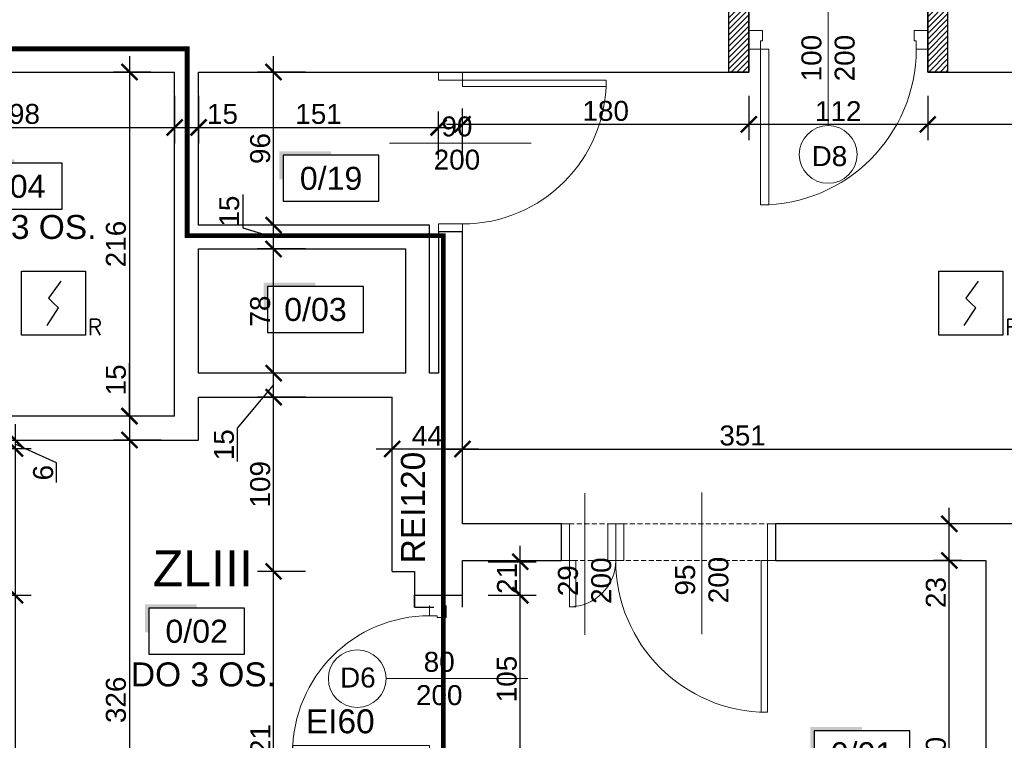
# Model space of a CAD drawing. Header units: millimetres. Extents: x 2709036 to 2756280, y 168165 to 192362.
# Tile 51 of 192: x 2714764 to 2715381, y 185955 to 186406. Entities that reach past the tile are written whole.
import ezdxf
from ezdxf.enums import TextEntityAlignment as Align

# ---------------------------------------------------------------- set-up
doc = ezdxf.new("R2010")
doc.units = ezdxf.units.MM
doc.header["$MEASUREMENT"] = 0
doc.linetypes.add('ACAD_ISO03W100', pattern=[30, 12, -18])
doc.linetypes.add('HIDDEN2', pattern=[4.7625, 3.175, -1.5875])
for name, color, linetype, lineweight in [('2DE_SPP_CZUJKI', 1, 'Continuous', 25), ('__MAZ_EKSP_PROJ', 3, 'Continuous', 0), ('__MAZ_LIKWIDACJE', 6, 'ACAD_ISO03W100', 30), ('__MAZ_OPIS_STOLARKA', 7, 'Continuous', 0), ('__MAZ_SCHODY', 7, 'Continuous', 0), ('__MAZ_STOLARKA DRZWIOWA ISTN', 7, 'Continuous', 9), ('__MAZ_STOLARKA DRZWIOWA NOWA', 7, 'Continuous', 9), ('__MAZ_WYMIARY', 7, 'Continuous', 9), ('__MAZ_ŚCIANY ISTNIEJĄCE', 7, 'Continuous', 30)]:
    doc.layers.add(name, color=color, linetype=linetype, lineweight=lineweight)
doc.layers.add('6 - OPISY', color=7, linetype='Continuous')
doc.styles.add('Arial', font='arial.ttf')
doc.styles.add('CP_ATTR', font='romans.shx')
doc.styles.add('Dimensions', font='arial.ttf')
doc.styles.get("Standard").update_dxf_attribs({"font": 'arial.ttf'})
doc.styles.add('styl1', font='arial.ttf')
doc.dimstyles.new('100', dxfattribs={"dimtxt": 10, "dimasz": 10, "dimexe": 18, "dimexo": 15, "dimgap": 9, "dimtad": 1, "dimdec": 1, "dimrnd": 0.5, "dimdsep": 46, "dimtxsty": 'Dimensions', "dimblk": 'ARCHTICK', "dimcen": 9, "dimdle": 10, "dimadec": 1, "dimazin": 2, "dimtfac": 1, "dimtdec": 4, "dimtofl": 0, "dimtmove": 2, "dimatfit": 3, "dimfxl": 1, "dimtolj": 1, "dimtzin": 0, "dimarcsym": 0})

# ---------------------------------------------------------------- blocks, each defined once
blk = doc.blocks.new('*U9')
at = {"ltscale": 10}
blk.add_hatch(color=256, dxfattribs=at).paths.add_polyline_path([(0, 26), (-25, 26), (-27, 26), (-27, 11.46), (-25, 11.46), (-25, 24), (0, 24)])
blk.add_lwpolyline([(-25, 0), (25, 0), (25, 24), (-25, 24)], close=True, dxfattribs=at)
at = {"layer": '6 - OPISY'}
for tag, p in [('NRPOM', (0, 6)), ('WYSPOM', (3.39, -15.66))]:
    blk.add_attdef(tag, text='', height=12, dxfattribs=at).set_placement(p, align=Align.CENTER)
blk = doc.blocks.new('_ArchTick')
at = {"color": 0, "linetype": 'ByBlock', "const_width": 0.15}
blk.add_lwpolyline([(-0.5, -0.5), (0.5, 0.5)], dxfattribs=at)
blk = doc.blocks.new('*D253')
at = {"layer": '__MAZ_WYMIARY', "color": 0, "lineweight": -2}
for p, q in [((2715346.74, 185807.55), (2715346.74, 186077.55)), ((2715354.68, 186067.55), (2715336.74, 186067.55)), ((2715354.68, 185817.55), (2715336.74, 185817.55))]:
    blk.add_line(p, q, dxfattribs=at)
at = {"layer": 'Defpoints', "color": 0, "lineweight": 30}
for p in [(2715346.74, 186067.55), (2715369.68, 186067.55), (2715369.68, 185817.55)]:
    blk.add_point(p, dxfattribs=at)
at = {"layer": '__MAZ_WYMIARY', "color": 0, "lineweight": -2, "xscale": 10, "yscale": 10, "zscale": 10}
for p, rotation in [((2715346.74, 186067.55), 90), ((2715346.74, 185817.55), 270)]:
    blk.add_blockref('_ArchTick', p, dxfattribs=dict(at, rotation=rotation))
at = {"layer": '__MAZ_WYMIARY', "color": 0, "lineweight": 5, "insert": (2715338.36, 185942.55), "char_height": 12.5, "attachment_point": 5, "rotation": 90, "style": 'Arial'}
blk.add_mtext('\\A1;250', dxfattribs=at)
blk = doc.blocks.new('*D254')
at = {"layer": '__MAZ_WYMIARY', "color": 0, "lineweight": -2}
for p, q in [((2715346.74, 186057.55), (2715346.74, 186100.55)), ((2715354.68, 186090.55), (2715336.74, 186090.55)), ((2715354.68, 186067.55), (2715336.74, 186067.55))]:
    blk.add_line(p, q, dxfattribs=at)
at = {"layer": 'Defpoints', "color": 0, "lineweight": 30}
for p in [(2715346.74, 186090.55), (2715369.68, 186090.55), (2715369.68, 186067.55)]:
    blk.add_point(p, dxfattribs=at)
at = {"layer": '__MAZ_WYMIARY', "color": 0, "lineweight": -2, "xscale": 10, "yscale": 10, "zscale": 10}
for p, rotation in [((2715346.74, 186090.55), 90), ((2715346.74, 186067.55), 270)]:
    blk.add_blockref('_ArchTick', p, dxfattribs=dict(at, rotation=rotation))
at = {"layer": '__MAZ_WYMIARY', "color": 0, "lineweight": 5, "insert": (2715338.35, 186047.5), "char_height": 12.5, "attachment_point": 5, "rotation": 90, "style": 'Arial'}
blk.add_mtext('\\A1;23', dxfattribs=at)
blk = doc.blocks.new('*D267')
at = {"layer": '__MAZ_WYMIARY', "color": 0, "lineweight": -2}
for p, q in [((2715041.83, 186117.42), (2715041.83, 186147.42)), ((2715392.68, 186117.42), (2715392.68, 186147.42)), ((2715031.83, 186137.42), (2715402.68, 186137.42))]:
    blk.add_line(p, q, dxfattribs=at)
at = {"layer": 'Defpoints', "color": 0, "lineweight": 30}
for p in [(2715392.68, 186137.42), (2715041.83, 186090.55), (2715392.68, 186090.55)]:
    blk.add_point(p, dxfattribs=at)
at = {"layer": '__MAZ_WYMIARY', "color": 0, "lineweight": -2, "xscale": 10, "yscale": 10, "zscale": 10, "rotation": 180}
blk.add_blockref('_ArchTick', (2715041.83, 186137.42), dxfattribs=at)
at = {"layer": '__MAZ_WYMIARY', "color": 0, "lineweight": -2, "xscale": 10, "yscale": 10, "zscale": 10}
blk.add_blockref('_ArchTick', (2715392.68, 186137.42), dxfattribs=at)
at = {"layer": '__MAZ_WYMIARY', "color": 0, "lineweight": 5, "insert": (2715217.26, 186145.81), "char_height": 12.5, "attachment_point": 5, "style": 'Arial'}
blk.add_mtext('\\A1;351', dxfattribs=at)
blk = doc.blocks.new('*D298')
at = {"layer": '__MAZ_WYMIARY', "color": 0, "lineweight": -2}
for p, q in [((2714923.49, 185830.37), (2714923.49, 186070.77)), ((2714943.49, 186060.77), (2714913.49, 186060.77)), ((2714943.49, 185840.37), (2714913.49, 185840.37))]:
    blk.add_line(p, q, dxfattribs=at)
at = {"layer": 'Defpoints', "color": 0, "lineweight": 30}
for p in [(2714923.49, 186060.77), (2715011.83, 186060.77), (2715011.83, 185840.37)]:
    blk.add_point(p, dxfattribs=at)
at = {"layer": '__MAZ_WYMIARY', "color": 0, "lineweight": -2, "xscale": 10, "yscale": 10, "zscale": 10}
for p, rotation in [((2714923.49, 186060.77), 90), ((2714923.49, 185840.37), 270)]:
    blk.add_blockref('_ArchTick', p, dxfattribs=dict(at, rotation=rotation))
at = {"layer": '__MAZ_WYMIARY', "color": 0, "lineweight": 5, "insert": (2714915.22, 185950.57), "char_height": 12.5, "attachment_point": 5, "rotation": 90, "style": 'Arial'}
blk.add_mtext('\\A1;221', dxfattribs=at)
blk = doc.blocks.new('*D299')
at = {"layer": '__MAZ_WYMIARY', "color": 0, "lineweight": -2}
for p, q in [((2714923.49, 186050.77), (2714923.49, 186179.9)), ((2714943.49, 186169.9), (2714913.49, 186169.9)), ((2714943.49, 186060.77), (2714913.49, 186060.77))]:
    blk.add_line(p, q, dxfattribs=at)
at = {"layer": 'Defpoints', "color": 0, "lineweight": 30}
for p in [(2714923.49, 186169.9), (2714997.76, 186169.9), (2714997.76, 186060.77)]:
    blk.add_point(p, dxfattribs=at)
at = {"layer": '__MAZ_WYMIARY', "color": 0, "lineweight": -2, "xscale": 10, "yscale": 10, "zscale": 10}
for p, rotation in [((2714923.49, 186169.9), 90), ((2714923.49, 186060.77), 270)]:
    blk.add_blockref('_ArchTick', p, dxfattribs=dict(at, rotation=rotation))
at = {"layer": '__MAZ_WYMIARY', "color": 0, "lineweight": 5, "insert": (2714915.11, 186115.33), "char_height": 12.5, "attachment_point": 5, "rotation": 90, "style": 'Arial'}
blk.add_mtext('\\A1;109', dxfattribs=at)
blk = doc.blocks.new('*D300')
at = {"layer": '__MAZ_WYMIARY', "color": 0, "lineweight": -2}
for p, q in [((2714923.49, 186159.9), (2714923.49, 186194.9)), ((2714943.49, 186184.9), (2714913.49, 186184.9)), ((2714900.82, 186150.49), (2714923.49, 186177.4)), ((2714943.49, 186169.9), (2714913.49, 186169.9)), ((2714900.82, 186129.67), (2714900.82, 186150.49))]:
    blk.add_line(p, q, dxfattribs=at)
at = {"layer": 'Defpoints', "color": 0, "lineweight": 30}
for p in [(2714923.49, 186184.9), (2714997.76, 186184.9), (2714997.76, 186169.9)]:
    blk.add_point(p, dxfattribs=at)
at = {"layer": '__MAZ_WYMIARY', "color": 0, "lineweight": -2, "xscale": 10, "yscale": 10, "zscale": 10}
for p, rotation in [((2714923.49, 186184.9), 90), ((2714923.49, 186169.9), 270)]:
    blk.add_blockref('_ArchTick', p, dxfattribs=dict(at, rotation=rotation))
at = {"layer": '__MAZ_WYMIARY', "color": 0, "lineweight": 5, "insert": (2714892.44, 186140.08), "char_height": 12.5, "attachment_point": 5, "rotation": 90, "style": 'Arial'}
blk.add_mtext('\\A1;15', dxfattribs=at)
blk = doc.blocks.new('*D301')
at = {"layer": '__MAZ_WYMIARY', "color": 0, "lineweight": -2}
for p, q in [((2714923.49, 186174.9), (2714923.49, 186272.7)), ((2714943.49, 186262.7), (2714913.49, 186262.7)), ((2714943.49, 186184.9), (2714913.49, 186184.9))]:
    blk.add_line(p, q, dxfattribs=at)
at = {"layer": 'Defpoints', "color": 0, "lineweight": 30}
for p in [(2714923.49, 186262.7), (2715006.09, 186262.7), (2715006.09, 186184.9)]:
    blk.add_point(p, dxfattribs=at)
at = {"layer": '__MAZ_WYMIARY', "color": 0, "lineweight": -2, "xscale": 10, "yscale": 10, "zscale": 10}
for p, rotation in [((2714923.49, 186262.7), 90), ((2714923.49, 186184.9), 270)]:
    blk.add_blockref('_ArchTick', p, dxfattribs=dict(at, rotation=rotation))
at = {"layer": '__MAZ_WYMIARY', "color": 0, "lineweight": 5, "insert": (2714915.11, 186223.8), "char_height": 12.5, "attachment_point": 5, "rotation": 90, "style": 'Arial'}
blk.add_mtext('\\A1;78', dxfattribs=at)
blk = doc.blocks.new('*D302')
at = {"layer": '__MAZ_WYMIARY', "color": 0, "lineweight": -2}
for p, q in [((2714904.11, 186296.83), (2714904.11, 186276.01)), ((2714923.49, 186252.7), (2714923.49, 186287.7)), ((2714904.11, 186276.01), (2714923.49, 186270.2)), ((2714943.49, 186277.7), (2714913.49, 186277.7)), ((2714943.49, 186262.7), (2714913.49, 186262.7))]:
    blk.add_line(p, q, dxfattribs=at)
at = {"layer": 'Defpoints', "color": 0, "lineweight": 30}
for p in [(2714923.49, 186277.7), (2714987.03, 186277.7), (2714987.03, 186262.7)]:
    blk.add_point(p, dxfattribs=at)
at = {"layer": '__MAZ_WYMIARY', "color": 0, "lineweight": -2, "xscale": 10, "yscale": 10, "zscale": 10}
for p, rotation in [((2714923.49, 186277.7), 90), ((2714923.49, 186262.7), 270)]:
    blk.add_blockref('_ArchTick', p, dxfattribs=dict(at, rotation=rotation))
at = {"layer": '__MAZ_WYMIARY', "color": 0, "lineweight": 5, "insert": (2714895.73, 186286.42), "char_height": 12.5, "attachment_point": 5, "rotation": 90, "style": 'Arial'}
blk.add_mtext('\\A1;15', dxfattribs=at)
blk = doc.blocks.new('*D303')
at = {"layer": '__MAZ_WYMIARY', "color": 0, "lineweight": -2}
for p, q in [((2714923.49, 186267.7), (2714923.49, 186383.55)), ((2714943.49, 186373.55), (2714913.49, 186373.55)), ((2714943.49, 186277.7), (2714913.49, 186277.7))]:
    blk.add_line(p, q, dxfattribs=at)
at = {"layer": 'Defpoints', "color": 0, "lineweight": 30}
for p in [(2714923.49, 186373.55), (2715021.09, 186373.55), (2715021.09, 186277.7)]:
    blk.add_point(p, dxfattribs=at)
at = {"layer": '__MAZ_WYMIARY', "color": 0, "lineweight": -2, "xscale": 10, "yscale": 10, "zscale": 10}
for p, rotation in [((2714923.49, 186373.55), 90), ((2714923.49, 186277.7), 270)]:
    blk.add_blockref('_ArchTick', p, dxfattribs=dict(at, rotation=rotation))
at = {"layer": '__MAZ_WYMIARY', "color": 0, "lineweight": 5, "insert": (2714915.11, 186325.62), "char_height": 12.5, "attachment_point": 5, "rotation": 90, "style": 'Arial'}
blk.add_mtext('\\A1;96', dxfattribs=at)
blk = doc.blocks.new('*D305')
at = {"layer": '__MAZ_WYMIARY', "color": 0, "lineweight": -2}
for p, q in [((2714997.76, 186117.42), (2714997.76, 186147.42)), ((2715041.83, 186117.42), (2715041.83, 186147.42)), ((2715051.83, 186137.42), (2714987.76, 186137.42))]:
    blk.add_line(p, q, dxfattribs=at)
at = {"layer": 'Defpoints', "color": 0, "lineweight": 30}
for p in [(2714997.76, 186137.42), (2714997.76, 186090.55), (2715041.83, 186090.55)]:
    blk.add_point(p, dxfattribs=at)
at = {"layer": '__MAZ_WYMIARY', "color": 0, "lineweight": -2, "xscale": 10, "yscale": 10, "zscale": 10, "rotation": 180}
blk.add_blockref('_ArchTick', (2714997.76, 186137.42), dxfattribs=at)
at = {"layer": '__MAZ_WYMIARY', "color": 0, "lineweight": -2, "xscale": 10, "yscale": 10, "zscale": 10}
blk.add_blockref('_ArchTick', (2715041.83, 186137.42), dxfattribs=at)
at = {"layer": '__MAZ_WYMIARY', "color": 0, "lineweight": 5, "insert": (2715019.79, 186145.67), "char_height": 12.5, "attachment_point": 5, "style": 'Arial'}
blk.add_mtext('\\A1;44', dxfattribs=at)
blk = doc.blocks.new('*D306')
at = {"layer": '__MAZ_WYMIARY', "color": 0, "lineweight": -2}
for p, q in [((2714833.15, 186383.55), (2714833.15, 186148.05)), ((2714846.49, 186373.55), (2714823.15, 186373.55)), ((2714846.49, 186158.05), (2714823.15, 186158.05))]:
    blk.add_line(p, q, dxfattribs=at)
at = {"layer": 'Defpoints', "color": 0, "lineweight": 30}
for p in [(2714861.49, 186373.55), (2714833.15, 186158.05), (2714861.49, 186158.05)]:
    blk.add_point(p, dxfattribs=at)
at = {"layer": '__MAZ_WYMIARY', "color": 0, "lineweight": -2, "xscale": 10, "yscale": 10, "zscale": 10}
for p, rotation in [((2714833.15, 186373.55), 90), ((2714833.15, 186158.05), 270)]:
    blk.add_blockref('_ArchTick', p, dxfattribs=dict(at, rotation=rotation))
at = {"layer": '__MAZ_WYMIARY', "color": 0, "lineweight": 5, "insert": (2714824.76, 186265.8), "char_height": 12.5, "attachment_point": 5, "rotation": 90, "style": 'Arial'}
blk.add_mtext('\\A1;216', dxfattribs=at)
blk = doc.blocks.new('*D307')
at = {"layer": '__MAZ_WYMIARY', "color": 0, "lineweight": -2}
for p, q in [((2714833.15, 186158.05), (2714833.15, 186191.12)), ((2714833.15, 186168.05), (2714833.15, 186133.05)), ((2714846.49, 186158.05), (2714823.15, 186158.05)), ((2714846.49, 186143.05), (2714823.15, 186143.05))]:
    blk.add_line(p, q, dxfattribs=at)
at = {"layer": 'Defpoints', "color": 0, "lineweight": 30}
for p in [(2714861.49, 186158.05), (2714833.15, 186143.05), (2714861.49, 186143.05)]:
    blk.add_point(p, dxfattribs=at)
at = {"layer": '__MAZ_WYMIARY', "color": 0, "lineweight": -2, "xscale": 10, "yscale": 10, "zscale": 10}
for p, rotation in [((2714833.15, 186158.05), 90), ((2714833.15, 186143.05), 270)]:
    blk.add_blockref('_ArchTick', p, dxfattribs=dict(at, rotation=rotation))
at = {"layer": '__MAZ_WYMIARY', "color": 0, "lineweight": 5, "insert": (2714824.76, 186180.71), "char_height": 12.5, "attachment_point": 5, "rotation": 90, "style": 'Arial'}
blk.add_mtext('\\A1;15', dxfattribs=at)
blk = doc.blocks.new('*D308')
at = {"layer": '__MAZ_WYMIARY', "color": 0, "lineweight": -2}
for p, q in [((2714833.15, 186153.05), (2714833.15, 185807.55)), ((2714853.15, 186143.05), (2714823.15, 186143.05)), ((2714853.15, 185817.55), (2714823.15, 185817.55))]:
    blk.add_line(p, q, dxfattribs=at)
at = {"layer": 'Defpoints', "color": 0, "lineweight": 30}
for p in [(2714876.49, 186143.05), (2714833.15, 185817.55), (2714876.49, 185817.55)]:
    blk.add_point(p, dxfattribs=at)
at = {"layer": '__MAZ_WYMIARY', "color": 0, "lineweight": -2, "xscale": 10, "yscale": 10, "zscale": 10}
for p, rotation in [((2714833.15, 186143.05), 90), ((2714833.15, 185817.55), 270)]:
    blk.add_blockref('_ArchTick', p, dxfattribs=dict(at, rotation=rotation))
at = {"layer": '__MAZ_WYMIARY', "color": 0, "lineweight": 5, "insert": (2714824.76, 185980.3), "char_height": 12.5, "attachment_point": 5, "rotation": 90, "style": 'Arial'}
blk.add_mtext('\\A1;326', dxfattribs=at)
blk = doc.blocks.new('*D316')
at = {"layer": '__MAZ_WYMIARY', "color": 0, "lineweight": -2}
for p, q in [((2714663.68, 186358.55), (2714663.68, 186328.84)), ((2714861.49, 186358.55), (2714861.49, 186328.84)), ((2714653.68, 186338.84), (2714871.49, 186338.84))]:
    blk.add_line(p, q, dxfattribs=at)
at = {"layer": 'Defpoints', "color": 0, "lineweight": 30}
for p in [(2714663.68, 186373.55), (2714861.49, 186373.55), (2714861.49, 186338.84)]:
    blk.add_point(p, dxfattribs=at)
at = {"layer": '__MAZ_WYMIARY', "color": 0, "lineweight": -2, "xscale": 10, "yscale": 10, "zscale": 10, "rotation": 180}
blk.add_blockref('_ArchTick', (2714663.68, 186338.84), dxfattribs=at)
at = {"layer": '__MAZ_WYMIARY', "color": 0, "lineweight": -2, "xscale": 10, "yscale": 10, "zscale": 10}
blk.add_blockref('_ArchTick', (2714861.49, 186338.84), dxfattribs=at)
at = {"layer": '__MAZ_WYMIARY', "color": 0, "lineweight": 5, "insert": (2714762.59, 186347.22), "char_height": 12.5, "attachment_point": 5, "style": 'Arial'}
blk.add_mtext('\\A1;198', dxfattribs=at)
blk = doc.blocks.new('*D317')
at = {"layer": '__MAZ_WYMIARY', "color": 0, "lineweight": -2}
for p, q in [((2714861.49, 186358.49), (2714861.49, 186328.84)), ((2714876.49, 186358.55), (2714876.49, 186328.84)), ((2714851.49, 186338.84), (2714886.49, 186338.84))]:
    blk.add_line(p, q, dxfattribs=at)
at = {"layer": 'Defpoints', "color": 0, "lineweight": 30}
for p in [(2714861.49, 186373.49), (2714876.49, 186373.55), (2714876.49, 186338.84)]:
    blk.add_point(p, dxfattribs=at)
at = {"layer": '__MAZ_WYMIARY', "color": 0, "lineweight": -2, "xscale": 10, "yscale": 10, "zscale": 10, "rotation": 180}
blk.add_blockref('_ArchTick', (2714861.49, 186338.84), dxfattribs=at)
at = {"layer": '__MAZ_WYMIARY', "color": 0, "lineweight": -2, "xscale": 10, "yscale": 10, "zscale": 10}
blk.add_blockref('_ArchTick', (2714876.49, 186338.84), dxfattribs=at)
at = {"layer": '__MAZ_WYMIARY', "color": 0, "lineweight": 5, "insert": (2714891.48, 186347.22), "char_height": 12.5, "attachment_point": 5, "style": 'Arial'}
blk.add_mtext('\\A1;15', dxfattribs=at)
blk = doc.blocks.new('*D318')
at = {"layer": '__MAZ_WYMIARY', "color": 0, "lineweight": -2}
for p, q in [((2714876.49, 186358.55), (2714876.49, 186328.84)), ((2715026.83, 186318.84), (2715026.83, 186348.84)), ((2714866.49, 186338.84), (2715036.83, 186338.84))]:
    blk.add_line(p, q, dxfattribs=at)
at = {"layer": 'Defpoints', "color": 0, "lineweight": 30}
for p in [(2714876.49, 186373.55), (2715026.83, 186338.84), (2715026.83, 186273.4)]:
    blk.add_point(p, dxfattribs=at)
at = {"layer": '__MAZ_WYMIARY', "color": 0, "lineweight": -2, "xscale": 10, "yscale": 10, "zscale": 10, "rotation": 180}
blk.add_blockref('_ArchTick', (2714876.49, 186338.84), dxfattribs=at)
at = {"layer": '__MAZ_WYMIARY', "color": 0, "lineweight": -2, "xscale": 10, "yscale": 10, "zscale": 10}
blk.add_blockref('_ArchTick', (2715026.83, 186338.84), dxfattribs=at)
at = {"layer": '__MAZ_WYMIARY', "color": 0, "lineweight": 5, "insert": (2714951.66, 186347.22), "char_height": 12.5, "attachment_point": 5, "style": 'Arial'}
blk.add_mtext('\\A1;151', dxfattribs=at)
blk = doc.blocks.new('*D657')
at = {"layer": '__MAZ_WYMIARY', "color": 0, "lineweight": -2}
for p, q in [((2714761.53, 186153.05), (2714761.53, 186127.78)), ((2714741.53, 186143.05), (2714771.53, 186143.05)), ((2714787.53, 186128.71), (2714761.53, 186140.41)), ((2714741.53, 186137.78), (2714771.53, 186137.78)), ((2714787.53, 186116.46), (2714787.53, 186128.71))]:
    blk.add_line(p, q, dxfattribs=at)
at = {"layer": 'Defpoints', "color": 0, "lineweight": 30}
for p in [(2714663.68, 186143.05), (2714663.68, 186137.78), (2714761.53, 186137.78)]:
    blk.add_point(p, dxfattribs=at)
at = {"layer": '__MAZ_WYMIARY', "color": 0, "lineweight": -2, "xscale": 10, "yscale": 10, "zscale": 10}
for p, rotation in [((2714761.53, 186143.05), 90), ((2714761.53, 186137.78), 270)]:
    blk.add_blockref('_ArchTick', p, dxfattribs=dict(at, rotation=rotation))
at = {"layer": '__MAZ_WYMIARY', "color": 0, "lineweight": 5, "insert": (2714779.15, 186122.58), "char_height": 12.5, "attachment_point": 5, "rotation": 90, "style": 'Arial'}
blk.add_mtext('\\A1;6', dxfattribs=at)
blk = doc.blocks.new('*D658')
at = {"layer": '__MAZ_WYMIARY', "color": 0, "lineweight": -2}
for p, q in [((2714761.53, 186147.78), (2714761.53, 186035.78)), ((2714741.53, 186137.78), (2714771.53, 186137.78)), ((2714741.53, 186045.78), (2714771.53, 186045.78))]:
    blk.add_line(p, q, dxfattribs=at)
at = {"layer": 'Defpoints', "color": 0, "lineweight": 30}
for p in [(2714663.68, 186137.78), (2714663.68, 186045.78), (2714761.53, 186045.78)]:
    blk.add_point(p, dxfattribs=at)
at = {"layer": '__MAZ_WYMIARY', "color": 0, "lineweight": -2, "xscale": 10, "yscale": 10, "zscale": 10}
for p, rotation in [((2714761.53, 186137.78), 90), ((2714761.53, 186045.78), 270)]:
    blk.add_blockref('_ArchTick', p, dxfattribs=dict(at, rotation=rotation))
at = {"layer": '__MAZ_WYMIARY', "color": 0, "lineweight": 5, "insert": (2714753.15, 186091.78), "char_height": 12.5, "attachment_point": 5, "rotation": 90, "style": 'Arial'}
blk.add_mtext('\\A1;92', dxfattribs=at)
blk = doc.blocks.new('*D659')
at = {"layer": '__MAZ_WYMIARY', "color": 0, "lineweight": -2}
for p, q in [((2714761.53, 186055.78), (2714761.53, 185807.55)), ((2714741.53, 186045.78), (2714771.53, 186045.78)), ((2714741.53, 185817.55), (2714771.53, 185817.55))]:
    blk.add_line(p, q, dxfattribs=at)
at = {"layer": 'Defpoints', "color": 0, "lineweight": 30}
for p in [(2714663.68, 186045.78), (2714663.68, 185817.55), (2714761.53, 185817.55)]:
    blk.add_point(p, dxfattribs=at)
at = {"layer": '__MAZ_WYMIARY', "color": 0, "lineweight": -2, "xscale": 10, "yscale": 10, "zscale": 10}
for p, rotation in [((2714761.53, 186045.78), 90), ((2714761.53, 185817.55), 270)]:
    blk.add_blockref('_ArchTick', p, dxfattribs=dict(at, rotation=rotation))
at = {"layer": '__MAZ_WYMIARY', "color": 0, "lineweight": 5, "insert": (2714753.15, 185931.66), "char_height": 12.5, "attachment_point": 5, "rotation": 90, "style": 'Arial'}
blk.add_mtext('\\A1;228', dxfattribs=at)
blk = doc.blocks.new('*D669')
at = {"layer": '__MAZ_WYMIARY', "color": 0, "lineweight": -2}
for p, q in [((2715077.95, 185930.83), (2715077.95, 186055.83)), ((2715057.95, 186045.83), (2715087.95, 186045.83)), ((2715057.95, 185940.83), (2715087.95, 185940.83))]:
    blk.add_line(p, q, dxfattribs=at)
at = {"layer": 'Defpoints', "color": 0, "lineweight": 30}
for p in [(2715041.83, 186045.83), (2715077.95, 186045.83), (2715041.83, 185940.83)]:
    blk.add_point(p, dxfattribs=at)
at = {"layer": '__MAZ_WYMIARY', "color": 0, "lineweight": -2, "xscale": 10, "yscale": 10, "zscale": 10}
for p, rotation in [((2715077.95, 186045.83), 90), ((2715077.95, 185940.83), 270)]:
    blk.add_blockref('_ArchTick', p, dxfattribs=dict(at, rotation=rotation))
at = {"layer": '__MAZ_WYMIARY', "color": 0, "lineweight": 5, "insert": (2715069.57, 185993.33), "char_height": 12.5, "attachment_point": 5, "rotation": 90, "style": 'Arial'}
blk.add_mtext('\\A1;105', dxfattribs=at)
blk = doc.blocks.new('*D670')
at = {"layer": '__MAZ_WYMIARY', "color": 0, "lineweight": -2}
for p, q in [((2715077.95, 186035.83), (2715077.95, 186076.77)), ((2715057.95, 186066.77), (2715087.95, 186066.77)), ((2715057.95, 186045.83), (2715087.95, 186045.83))]:
    blk.add_line(p, q, dxfattribs=at)
at = {"layer": 'Defpoints', "color": 0, "lineweight": 30}
for p in [(2715041.83, 186066.77), (2715077.95, 186066.77), (2715041.83, 186045.83)]:
    blk.add_point(p, dxfattribs=at)
at = {"layer": '__MAZ_WYMIARY', "color": 0, "lineweight": -2, "xscale": 10, "yscale": 10, "zscale": 10}
for p, rotation in [((2715077.95, 186066.77), 90), ((2715077.95, 186045.83), 270)]:
    blk.add_blockref('_ArchTick', p, dxfattribs=dict(at, rotation=rotation))
at = {"layer": '__MAZ_WYMIARY', "color": 0, "lineweight": 5, "insert": (2715069.67, 186056.3), "char_height": 12.5, "attachment_point": 5, "rotation": 90, "style": 'Arial'}
blk.add_mtext('\\A1;21', dxfattribs=at)
blk = doc.blocks.new('90')
at = {"color": 0, "linetype": 'Continuous', "lineweight": 5}
for p, q in [((30102.84, -38884.85), (30102.84, -38878.44)), ((30113.27, -38878.44), (30113.27, -38885.98)), ((30107.55, -38884.85), (30102.84, -38884.85)), ((30107.55, -38885.98), (30107.55, -38884.85)), ((30113.27, -38885.98), (30107.55, -38885.98)), ((30015.67, -38967.31), (30015.67, -38972.02)), ((30102.84, -38967.31), (30015.67, -38967.31)), ((30015.67, -38967.31), (30015.67, -38972.02)), ((30102.84, -38972.02), (30102.84, -38967.31)), ((30015.67, -38972.02), (30102.84, -38972.02)), ((30102.84, -38978.44), (30102.84, -38972.02)), ((30102.84, -38972.02), (30107.55, -38972.02)), ((30107.55, -38972.02), (30107.55, -38970.89)), ((30107.55, -38970.89), (30113.27, -38970.89)), ((30113.27, -38970.89), (30113.27, -38978.44))]:
    blk.add_line(p, q, dxfattribs=at)
blk.add_arc((30102.84, -38972.02), 87.17, 90, 180, dxfattribs=at)
blk = doc.blocks.new('*D695')
at = {"layer": '__MAZ_WYMIARY', "color": 0, "lineweight": -2}
for p, q in [((2715333.18, 186358.55), (2715333.18, 186330.76)), ((2715917.18, 186358.55), (2715917.18, 186330.76)), ((2715927.18, 186340.76), (2715323.18, 186340.76))]:
    blk.add_line(p, q, dxfattribs=at)
at = {"layer": 'Defpoints', "color": 0, "lineweight": 30}
for p in [(2715333.18, 186373.55), (2715917.18, 186373.55), (2715333.18, 186340.76)]:
    blk.add_point(p, dxfattribs=at)
at = {"layer": '__MAZ_WYMIARY', "color": 0, "lineweight": -2, "xscale": 10, "yscale": 10, "zscale": 10, "rotation": 180}
blk.add_blockref('_ArchTick', (2715333.18, 186340.76), dxfattribs=at)
at = {"layer": '__MAZ_WYMIARY', "color": 0, "lineweight": -2, "xscale": 10, "yscale": 10, "zscale": 10}
blk.add_blockref('_ArchTick', (2715917.18, 186340.76), dxfattribs=at)
at = {"layer": '__MAZ_WYMIARY', "color": 0, "lineweight": 5, "insert": (2715625.18, 186349.14), "char_height": 12.5, "attachment_point": 5, "style": 'Arial'}
blk.add_mtext('\\A1;584', dxfattribs=at)
blk = doc.blocks.new('*D696')
at = {"layer": '__MAZ_WYMIARY', "color": 0, "lineweight": -2}
for p, q in [((2715221.18, 186358.55), (2715221.18, 186330.76)), ((2715333.18, 186358.55), (2715333.18, 186330.76)), ((2715343.18, 186340.76), (2715211.18, 186340.76))]:
    blk.add_line(p, q, dxfattribs=at)
at = {"layer": 'Defpoints', "color": 0, "lineweight": 30}
for p in [(2715221.18, 186373.55), (2715333.18, 186373.55), (2715221.18, 186340.76)]:
    blk.add_point(p, dxfattribs=at)
at = {"layer": '__MAZ_WYMIARY', "color": 0, "lineweight": -2, "xscale": 10, "yscale": 10, "zscale": 10, "rotation": 180}
blk.add_blockref('_ArchTick', (2715221.18, 186340.76), dxfattribs=at)
at = {"layer": '__MAZ_WYMIARY', "color": 0, "lineweight": -2, "xscale": 10, "yscale": 10, "zscale": 10}
blk.add_blockref('_ArchTick', (2715333.18, 186340.76), dxfattribs=at)
at = {"layer": '__MAZ_WYMIARY', "color": 0, "lineweight": 5, "insert": (2715277.18, 186349.04), "char_height": 12.5, "attachment_point": 5, "style": 'Arial'}
blk.add_mtext('\\A1;112', dxfattribs=at)
blk = doc.blocks.new('*D697')
at = {"layer": '__MAZ_WYMIARY', "color": 0, "lineweight": -2}
for p, q in [((2715221.18, 186358.55), (2715221.18, 186330.76)), ((2715041.83, 186320.76), (2715041.83, 186350.76)), ((2715231.18, 186340.76), (2715031.83, 186340.76))]:
    blk.add_line(p, q, dxfattribs=at)
at = {"layer": 'Defpoints', "color": 0, "lineweight": 30}
for p in [(2715221.18, 186373.55), (2715041.83, 186340.76), (2715041.83, 186273.4)]:
    blk.add_point(p, dxfattribs=at)
at = {"layer": '__MAZ_WYMIARY', "color": 0, "lineweight": -2, "xscale": 10, "yscale": 10, "zscale": 10, "rotation": 180}
blk.add_blockref('_ArchTick', (2715041.83, 186340.76), dxfattribs=at)
at = {"layer": '__MAZ_WYMIARY', "color": 0, "lineweight": -2, "xscale": 10, "yscale": 10, "zscale": 10}
blk.add_blockref('_ArchTick', (2715221.18, 186340.76), dxfattribs=at)
at = {"layer": '__MAZ_WYMIARY', "color": 0, "lineweight": 5, "insert": (2715131.51, 186349.14), "char_height": 12.5, "attachment_point": 5, "style": 'Arial'}
blk.add_mtext('\\A1;180', dxfattribs=at)
blk = doc.blocks.new('CPEL_2782')
for p, q in [((0.092, 0.275), (-0.061, 0.061)), ((-0.061, 0.061), (0, 0)), ((0.063, -0.059), (0, 0)), ((-0.081, -0.278), (0.063, -0.059))]:
    blk.add_line(p, q)
blk.add_lwpolyline([(-0.4, 0.4), (0.4, 0.4), (0.4, -0.4), (-0.4, -0.4)], close=True)
at = {"linetype": 'ByBlock', "style": 'CP_ATTR', "flags": 9}
for tag, p in [('NAME', (-0.092, -0.018)), ('GROUP', (-0.092, -0.018)), ('NUMBER', (-0.092, -0.018)), ('PRODUCER', (-0.092, -0.018)), ('ARTICLE', (-0.092, -0.018)), ('CHARACTER', (-0.092, -0.018)), ('VOLTAGE', (-0.092, -0.019)), ('WEIGHT', (-0.092, -0.018)), ('OTHER', (-0.092, -0.018)), ('PN', (-0.092, -0.018)), ('TEMPERATURE', (-0.092, -0.018)), ('FLOW', (-0.092, -0.018)), ('PRODUCT-TYPE', (-0.092, -0.019)), ('ORDER-NO', (-0.092, -0.019)), ('POWER', (-0.092, -0.019)), ('QUANTITY', (-0.092, -0.019)), ('EQUIPMENT', (-0.092, -0.019)), ('DN', (-0.091, -0.019)), ('PRICE', (-0.091, -0.019))]:
    blk.add_attdef(tag, text='', height=0.00005, dxfattribs=at).set_placement(p, align=Align.MIDDLE_LEFT)
at = {"style": 'CP_ATTR', "flags": 12}
blk.add_attdef('n', text='', height=0.2, dxfattribs=at).set_placement((0.431, -0.3), align=Align.MIDDLE_LEFT)
blk = doc.blocks.new('zw$786E')
at = {"layer": '2DE_SPP_CZUJKI'}
blk.add_lwpolyline([(0, 40), (40, 40), (40, 0), (0, 0)], close=True, dxfattribs=at)
blk.add_lwpolyline([(0, 40), (40, 40), (40, 0), (0, 0)], close=True, dxfattribs=at)
at = {"layer": '2DE_SPP_CZUJKI', "xscale": 50, "yscale": 50, "zscale": 0.5}
blk.add_blockref('CPEL_2782', (20, 20), dxfattribs=at).add_auto_attribs({'n': 'R'})

msp = doc.modelspace()

# ---------------------------------------------------------------- hatches: boundary and pattern name
at = {"layer": '__MAZ_ŚCIANY ISTNIEJĄCE', "lineweight": 0, "ltscale": 15}
h = msp.add_hatch(dxfattribs=at)
h.set_pattern_fill('ANSI31', color=252, scale=20)
h.paths.add_polyline_path([(2715208.68, 186416.55), (2715208.68, 186373.55), (2715221.18, 186373.55), (2715221.18, 186416.55)])
h.paths.add_polyline_path([(2715333.18, 186373.55), (2715345.68, 186373.55), (2715345.68, 186416.55), (2715333.18, 186416.55)])

# ---------------------------------------------------------------- linework, layer by layer
at = {"layer": '__MAZ_EKSP_PROJ', "linetype": 'ACAD_ISO03W100', "const_width": 3}
msp.add_lwpolyline([(2715029.84, 185759.57), (2715029.84, 186271.03), (2714869.37, 186271.03), (2714869.37, 186388.05), (2714508.27, 186388.05)], dxfattribs=at)
at = {"layer": '__MAZ_LIKWIDACJE', "color": 252}
for p, q in [((2715011.83, 186038.33), (2715011.83, 186045.83)), ((2715041.83, 186038.33), (2715041.83, 186045.83)), ((2715011.83, 186038.33), (2715041.83, 186038.33))]:
    msp.add_line(p, q, dxfattribs=at)
at = {"layer": '__MAZ_OPIS_STOLARKA', "color": 252}
for points in [[(2715270.85, 186339.97), (2715270.85, 186416.15)], [(2714996.01, 186328.98), (2715084.73, 186328.98)], [(2715118.36, 186021.03), (2715118.36, 186109.75)], [(2715191.76, 186021.45), (2715191.76, 186110.17)], [(2714993.92, 185993.6), (2715082.64, 185993.6)]]:
    msp.add_lwpolyline(points, dxfattribs=at)
for centre in [(2715270.85, 186321.9), (2714975.85, 185993.6)]:
    msp.add_circle(centre, 18.07, dxfattribs=at)
at = {"layer": '__MAZ_SCHODY', "color": 252, "linetype": 'HIDDEN2', "lineweight": 5}
msp.add_lwpolyline([(2715103.8, 186090.55), (2715237.8, 186090.55), (2715237.8, 186067.55), (2715103.8, 186067.55)], close=True, dxfattribs=at)
at = {"layer": '__MAZ_STOLARKA DRZWIOWA ISTN', "color": 252, "linetype": 'Continuous'}
for points in [[(2715026.83, 186368.4), (2715026.83, 186373.4), (2715041.83, 186373.4), (2715041.83, 186368.4)], [(2715041.83, 186368.4), (2715041.83, 186364.4), (2715131.83, 186364.4), (2715131.83, 186368.4)], [(2715026.83, 186278.4), (2715026.83, 186273.4), (2715041.83, 186273.4), (2715041.83, 186278.4)], [(2715108.8, 186090.55), (2715103.8, 186090.55), (2715103.8, 186067.55), (2715108.8, 186067.55)], [(2715137.8, 186090.55), (2715132.8, 186090.55), (2715132.8, 186067.55), (2715137.8, 186067.55)], [(2715137.8, 186090.55), (2715142.8, 186090.55), (2715142.8, 186067.55), (2715137.8, 186067.55)], [(2715232.8, 186090.55), (2715237.8, 186090.55), (2715237.8, 186067.55), (2715232.8, 186067.55)], [(2715108.8, 186067.55), (2715112.8, 186067.55), (2715112.8, 186038.55), (2715108.8, 186038.55)], [(2715232.8, 186067.55), (2715228.8, 186067.55), (2715228.8, 185972.55), (2715232.8, 185972.55)]]:
    msp.add_lwpolyline(points, close=True, dxfattribs=at)
for centre, radius, start, end in [((2715041.83, 186368.4), 90, 270, 0), ((2715232.8, 186067.55), 95, 180, 270)]:
    msp.add_arc(centre, radius, start, end, dxfattribs=at)
at = {"layer": '__MAZ_STOLARKA DRZWIOWA ISTN', "color": 252, "linetype": 'Continuous', "extrusion": (0, 0, -1)}
msp.add_arc((-2715108.8, 186067.55), 29, 180, 270, dxfattribs=at)
at = {"layer": '__MAZ_ŚCIANY ISTNIEJĄCE', "color": 252, "ltscale": 15}
for p, q in [((2715221.18, 186373.55), (2715221.18, 186416.55)), ((2715333.18, 186416.55), (2715333.18, 186373.55)), ((2714663.68, 186373.55), (2714861.49, 186373.55)), ((2714861.49, 186158.05), (2714861.49, 186373.55)), ((2714876.49, 186373.55), (2715026.83, 186373.55)), ((2714876.49, 186277.7), (2714876.49, 186373.55)), ((2715026.83, 186373.55), (2715026.83, 186373.4)), ((2715026.83, 186373.4), (2715041.83, 186373.4)), ((2715041.83, 186373.55), (2715221.18, 186373.55)), ((2715041.83, 186373.4), (2715041.83, 186373.55)), ((2715333.18, 186373.55), (2715917.18, 186373.55)), ((2715021.09, 186277.7), (2714876.49, 186277.7)), ((2715021.09, 186184.9), (2715021.09, 186277.7)), ((2715041.83, 186273.4), (2715026.83, 186273.4)), ((2715026.83, 186273.4), (2715026.83, 186184.9)), ((2715041.83, 186177.4), (2715041.83, 186273.4)), ((2714876.49, 186184.9), (2714876.49, 186262.7)), ((2714876.49, 186262.7), (2715006.09, 186262.7)), ((2715006.09, 186262.7), (2715006.09, 186184.9)), ((2715006.09, 186184.9), (2714876.49, 186184.9)), ((2715026.83, 186184.9), (2715021.09, 186184.9)), ((2715041.83, 186090.55), (2715041.83, 186177.4)), ((2714876.49, 186143.05), (2714876.49, 186169.9)), ((2714876.49, 186169.9), (2714997.76, 186169.9)), ((2714997.76, 186060.77), (2714997.76, 186169.9)), ((2714861.49, 186158.05), (2714686.12, 186158.05)), ((2714680.12, 186143.05), (2714876.49, 186143.05)), ((2715103.8, 186090.55), (2715041.83, 186090.55)), ((2715103.8, 186067.55), (2715103.8, 186090.55)), ((2715392.68, 186090.55), (2715237.8, 186090.55)), ((2715237.8, 186090.55), (2715237.8, 186067.55)), ((2715041.83, 186067.55), (2715103.8, 186067.55)), ((2715041.83, 186066.77), (2715041.83, 186067.55)), ((2715041.83, 186038.33), (2715041.83, 186066.77)), ((2715237.8, 186067.55), (2715369.68, 186067.55)), ((2715369.68, 186067.55), (2715369.68, 185817.55)), ((2714997.76, 186060.77), (2715011.83, 186060.77)), ((2715011.83, 186060.77), (2715011.83, 186038.33)), ((2715011.83, 186045.83), (2715041.83, 186045.83))]:
    msp.add_line(p, q, dxfattribs=at)
for points in [[(2715208.68, 186416.55), (2715221.18, 186416.55), (2715221.18, 186373.55), (2715208.68, 186373.55)], [(2715333.18, 186416.55), (2715345.68, 186416.55), (2715345.68, 186373.55), (2715333.18, 186373.55)]]:
    msp.add_lwpolyline(points, close=True, dxfattribs=at)
msp.add_lwpolyline([(2715011.83, 186045.83), (2715041.83, 186045.83)], dxfattribs=at)

# ---------------------------------------------------------------- block references
at = {"color": 1, "lineweight": 30}
for p in [(2714765.61, 186208.75), (2715340.19, 186208.75)]:
    msp.add_blockref('zw$786E', p, dxfattribs=at)
at = {"layer": '6 - OPISY', "color": 252, "xscale": 1.2, "yscale": 1.2, "zscale": 1.2}
for p, values in [((2714959.49, 186292.57), {'NRPOM': '0/19'}), ((2714761.03, 186287.58), {'NRPOM': '0/04'}), ((2714949.72, 186210.43), {'NRPOM': '0/03'}), ((2714875.31, 186008.88), {'NRPOM': '0/02'}), ((2715292.03, 185932.16), {'NRPOM': '0/01'})]:
    msp.add_blockref('*U9', p, dxfattribs=at).add_auto_attribs(values)
at = {"layer": '__MAZ_STOLARKA DRZWIOWA NOWA', "color": 252, "lineweight": -2}
for p, xscale, yscale, zscale, rotation in [((2758877.03, 152672.71), -1.119999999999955, 1.119999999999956, 1.119999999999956, 270.0000000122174), ((2685371.09, 224333.09), 0.9849617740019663, 0.9849617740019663, 0.9849617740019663, 359.9999999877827)]:
    msp.add_blockref('90', p, dxfattribs=dict(at, xscale=xscale, yscale=yscale, zscale=zscale, rotation=rotation))

# ---------------------------------------------------------------- texts
at = {"layer": '__MAZ_EKSP_PROJ', "linetype": 'ACAD_ISO03W100', "attachment_point": 3}
for s, width, insert, char_height in [('DO 3 OS.', 103.5635, (2714812.5, 186284.01), 15), ('ZLIII', 163.6546, (2714910.55, 186073.86), 22.5), ('DO 3 OS.', 103.5635, (2714924.95, 186003.75), 15), ('EI60', 84.9678, (2714986.8, 185974.35), 15)]:
    msp.add_mtext_dynamic_manual_height_columns(s, width=width, gutter_width=12.5, heights=[61.2], dxfattribs=dict(at, insert=insert, char_height=char_height))
at = {"layer": '__MAZ_EKSP_PROJ', "linetype": 'ACAD_ISO03W100', "insert": (2715003.27, 186135.68), "char_height": 15, "attachment_point": 3, "rotation": 90}
msp.add_mtext_dynamic_manual_height_columns('REI120', width=68.5675, gutter_width=12.5, heights=[61.2], dxfattribs=at)
at = {"layer": '__MAZ_OPIS_STOLARKA', "color": 252, "char_height": 12.5, "width": 38.3096, "attachment_point": 5, "rotation": 90, "style": 'styl1'}
for s, insert in [('100\\P\\pxqc;200', (2715270.85, 186382.27)), ('\\pxqc;29\\P200', (2715118.36, 186054.94)), ('\\pxqc;95\\P200', (2715191.76, 186055.36))]:
    msp.add_mtext(s, dxfattribs=dict(at, insert=insert))
at = {"layer": '__MAZ_OPIS_STOLARKA', "color": 252, "char_height": 12.5, "width": 38.3096, "attachment_point": 5, "style": 'styl1'}
for s, insert in [('\\pxqc;90\\P200', (2715038.32, 186328.98)), ('\\pxqc;D8', (2715271.65, 186320.78)), ('80\\P200', (2715027.21, 185993.6)), ('\\pxqc;D6', (2714976.26, 185994.18))]:
    msp.add_mtext(s, dxfattribs=dict(at, insert=insert))

# ---------------------------------------------------------------- dimensions: what is measured, and where the dimension line sits
at = {"layer": '__MAZ_WYMIARY', "color": 252, "lineweight": 5}
for base, p1, p2, picture, middle in [((2714833.14544187, 186158.04834009), (2714861.49332883, 186373.54834009), (2714861.49332883, 186158.04834009), '*D306', (2714824.76327952, 186265.79834009)), ((2714923.49, 186373.55), (2715021.09, 186277.7), (2715021.09, 186373.55), '*D303', (2714915.11, 186325.62)), ((2714923.49, 186277.7), (2714987.03, 186262.7), (2714987.03, 186277.7), '*D302', (2714895.73, 186278.01)), ((2714923.49, 186262.7), (2715006.09, 186184.9), (2715006.09, 186262.7), '*D301', (2714915.11, 186223.8)), ((2714923.49, 186169.9), (2714997.76, 186060.77), (2714997.76, 186169.9), '*D299', (2714915.11, 186115.33)), ((2714833.14544187, 185817.54834009), (2714876.49332883, 186143.04834009), (2714876.49332883, 185817.54834009), '*D308', (2714824.75901622, 185980.29834009)), ((2714761.53, 186045.78), (2714663.68, 186137.78), (2714663.68, 186045.78), '*D658', (2714753.15, 186091.78)), ((2715346.74, 186067.55), (2715369.68, 185817.55), (2715369.68, 186067.55), '*D253', (2715338.36, 185942.55)), ((2714923.49, 186060.77), (2715011.83, 185840.37), (2715011.83, 186060.77), '*D298', (2714915.22, 185950.57)), ((2714761.53, 185817.55), (2714663.68, 186045.78), (2714663.68, 185817.55), '*D659', (2714753.15, 185931.66)), ((2715077.95, 186045.83), (2715041.83, 185940.83), (2715041.83, 186045.83), '*D669', (2715069.57, 185993.33))]:
    dim = msp.add_linear_dim(base=base, p1=p1, p2=p2, angle=90, dimstyle='100', override={"dimtxt": 12.5, "dimexe": 10, "dimgap": 2, "dimdec": 0, "dimtxsty": 'Arial', "dimtmove": 1, "dimfxl": 20, "dimfxlon": 1}, dxfattribs=at)
    dim.commit()
    dim.dimension.update_dxf_attribs({"geometry": picture, "text_midpoint": middle})
for base, p1, p2, picture, middle in [((2714861.49, 186338.84), (2714663.68, 186373.55), (2714861.49, 186373.55), '*D316', (2714762.59, 186347.22)), ((2715026.83, 186338.84), (2714876.49, 186373.55), (2715026.83, 186273.4), '*D318', (2714951.66, 186347.22)), ((2715041.83, 186340.76), (2715221.18, 186373.55), (2715041.83, 186273.4), '*D697', (2715131.51, 186349.14)), ((2715221.18, 186340.76), (2715333.18, 186373.55), (2715221.18, 186373.55), '*D696', (2715277.18, 186349.04)), ((2715333.18, 186340.76), (2715917.18, 186373.55), (2715333.18, 186373.55), '*D695', (2715625.18, 186349.14)), ((2714997.76, 186137.42), (2715041.83, 186090.55), (2714997.76, 186090.55), '*D305', (2715019.79, 186145.67)), ((2715392.68, 186137.42), (2715041.83, 186090.55), (2715392.68, 186090.55), '*D267', (2715217.26, 186145.81))]:
    dim = msp.add_linear_dim(base=base, p1=p1, p2=p2, dimstyle='100', override={"dimtxt": 12.5, "dimexe": 10, "dimgap": 2, "dimdec": 0, "dimtxsty": 'Arial', "dimtmove": 1, "dimfxl": 20, "dimfxlon": 1}, dxfattribs=at)
    dim.commit()
    dim.dimension.update_dxf_attribs({"geometry": picture, "text_midpoint": middle})
dim = msp.add_linear_dim(base=(2714876.49, 186338.84), p1=(2714861.49, 186373.49), p2=(2714876.49, 186373.55), dimstyle='100', override={"dimtxt": 12.5, "dimexe": 10, "dimgap": 2, "dimdec": 0, "dimtxsty": 'Arial', "dimtmove": 1, "dimfxl": 20, "dimfxlon": 1}, dxfattribs=at)
dim.commit()
dim.dimension.update_dxf_attribs({"geometry": '*D317', "text_midpoint": (2714891.48, 186338.84), "dimtype": 160})
for base, p1, p2, picture, middle in [((2714923.49, 186184.9), (2714997.76, 186169.9), (2714997.76, 186184.9), '*D300', (2714900.82, 186148.49)), ((2714833.15, 186143.05), (2714861.49, 186158.05), (2714861.49, 186143.05), '*D307', (2714833.15, 186180.71)), ((2714761.53, 186137.78), (2714663.68, 186143.05), (2714663.68, 186137.78), '*D657', (2714787.53, 186126.71)), ((2715346.74, 186090.55), (2715369.68, 186067.55), (2715369.68, 186090.55), '*D254', (2715346.74, 186047.5)), ((2715077.95, 186066.77), (2715041.83, 186045.83), (2715041.83, 186066.77), '*D670', (2715077.95, 186056.3))]:
    dim = msp.add_linear_dim(base=base, p1=p1, p2=p2, angle=90, dimstyle='100', override={"dimtxt": 12.5, "dimexe": 10, "dimgap": 2, "dimdec": 0, "dimtxsty": 'Arial', "dimtmove": 1, "dimfxl": 20, "dimfxlon": 1}, dxfattribs=at)
    dim.commit()
    dim.dimension.update_dxf_attribs({"geometry": picture, "text_midpoint": middle, "dimtype": 160})

doc.saveas('drawing.dxf')
